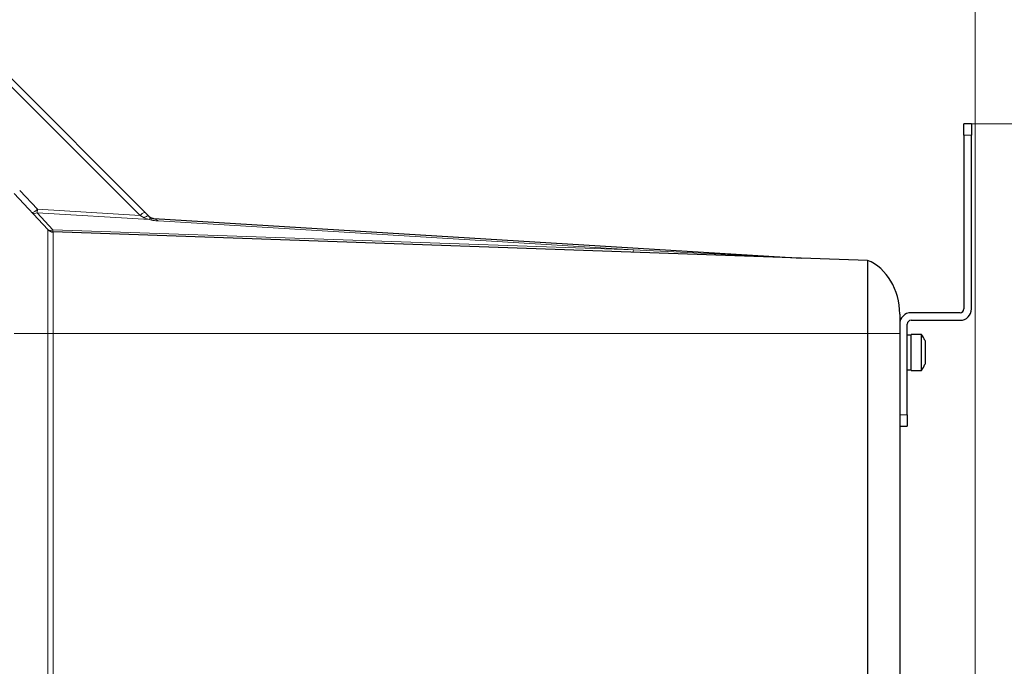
# Model space of a CAD drawing. Header units: millimetres. Extents: x 0 to 4205, y 0 to 2970.
# Tile 72 of 85: x 2147 to 2407, y 2499 to 2670. Entities that reach past the tile are written whole.
import ezdxf

# ---------------------------------------------------------------- set-up
doc = ezdxf.new("R2010")
doc.units = ezdxf.units.MM
doc.header["$LTSCALE"] = 5
doc.styles.add('SLDTEXTSTYLE0', font='TXT', dxfattribs={"width": 0.605})
doc.dimstyles.new('SLDDIMSTYLE0', dxfattribs={"dimtxt": 12.841593, "dimasz": 16.5, "dimexe": 0, "dimexo": 0.0625, "dimgap": 3.210398, "dimtad": 1, "dimdec": 0, "dimrnd": 1e-09, "dimzin": 12, "dimdsep": 46, "dimtxsty": 'SLDTEXTSTYLE0', "dimsah": 1, "dimcen": 0.09, "dimadec": 0, "dimazin": 3, "dimtfac": 1, "dimtdec": 1, "dimtofl": 0, "dimtmove": 0, "dimatfit": 3, "dimfxl": 1, "dimfrac": 2, "dimtolj": 1, "dimtzin": 12, "dimarcsym": 0})

# ---------------------------------------------------------------- blocks, each defined once
blk = doc.blocks.new('_D_7')
at = {"color": 7, "linetype": 'Continuous', "lineweight": 0}
for p, q in [((2163.82, 2742.16), (2159.41, 2742.16)), ((2159.41, 2742.16), (2159.41, 2722.44)), ((2198.12, 2742.16), (2202.53, 2742.16)), ((2202.53, 2742.16), (2202.53, 2722.44)), ((1950.03, 2550.64), (1950.03, 2724.5)), ((2399.56, 1699.78), (2399.56, 2724.5)), ((2159.41, 2722.44), (2163.82, 2722.44)), ((2202.53, 2722.44), (2198.12, 2722.44)), ((1950.03, 2719.5), (2399.56, 2719.5))]:
    blk.add_line(p, q, dxfattribs=at)
at = {"color": 7, "linetype": 'Continuous', "lineweight": 18}
for points in [[(1950.03, 2719.5), (1966.53, 2717), (1966.53, 2722)], [(2399.56, 2719.5), (2383.06, 2722), (2383.06, 2717)]]:
    blk.add_solid(points, dxfattribs=at)
at = {"color": 7, "linetype": 'Continuous', "lineweight": 18, "char_height": 13.229, "attachment_point": 1, "style": 'SLDTEXTSTYLE0'}
for s, insert in [('450', (2166.27, 2762.15)), ('17,7', (2163.82, 2739.49))]:
    blk.add_mtext(s, dxfattribs=dict(at, insert=insert))
blk = doc.blocks.new('_D_9')
at = {"color": 7, "linetype": 'Continuous', "lineweight": 0}
for p, q in [((2398.56, 2642.17), (2484.56, 2642.17)), ((2479.56, 1599.78), (2479.56, 2642.17)), ((2456.9, 2132.88), (2456.9, 2137.29)), ((2456.9, 2137.29), (2476.62, 2137.29)), ((2476.62, 2137.29), (2476.62, 2132.88)), ((2456.9, 2113.29), (2456.9, 2108.88)), ((2476.62, 2108.88), (2476.62, 2113.29)), ((2456.9, 2108.88), (2476.62, 2108.88)), ((2399.56, 1599.78), (2484.56, 1599.78))]:
    blk.add_line(p, q, dxfattribs=at)
at = {"color": 7, "linetype": 'Continuous', "lineweight": 18}
for points in [[(2479.56, 2642.17), (2477.06, 2625.67), (2482.06, 2625.67)], [(2479.56, 1599.78), (2482.06, 1616.28), (2477.06, 1616.28)]]:
    blk.add_solid(points, dxfattribs=at)
at = {"color": 7, "linetype": 'Continuous', "lineweight": 18, "char_height": 13.229, "attachment_point": 1, "rotation": 90, "style": 'SLDTEXTSTYLE0'}
for s, insert in [('1042', (2436.91, 2103.49)), ('41', (2459.57, 2113.29))]:
    blk.add_mtext(s, dxfattribs=dict(at, insert=insert))

msp = doc.modelspace()

# ---------------------------------------------------------------- linework, layer by layer
at = {"color": 8, "linetype": 'Continuous', "lineweight": 18}
for p, q in [((2178.43, 2617.86), (2141.98, 2654.31)), ((2398.56, 2639.17), (2396.56, 2639.17)), ((2146.56, 2624.54), (2151.23, 2619.53)), ((2151.18, 2618.63), (2151.23, 2619.53)), ((2151.18, 2618.63), (2155.37, 2614.13)), ((2180.89, 2616.81), (2151.18, 2618.63)), ((2151.23, 2619.53), (2178.43, 2617.86)), ((2179.48, 2617.31), (2178.43, 2617.86)), ((2182.05, 2617.12), (2183.33, 2616.46)), ((2309.04, 2608.77), (2183.33, 2616.46)), ((2155.37, 2614.13), (2309.04, 2608.77)), ((2309.04, 2608.77), (2353.53, 2606.63)), ((2145.13, 2586.69), (2153.99, 2586.69)), ((2153.99, 2492.71), (2153.99, 2586.69)), ((2371.06, 2586.69), (2155.38, 2586.69)), ((2155.38, 2586.69), (2155.38, 2492.71)), ((2379.56, 2565.17), (2381.56, 2565.17))]:
    msp.add_line(p, q, dxfattribs=at)
at = {"color": 7, "linetype": 'Continuous', "lineweight": 25}
for p, q in [((2143.3, 2655.17), (2179.74, 2618.72)), ((2398.56, 2642.17), (2396.56, 2642.17)), ((2396.56, 2639.17), (2396.56, 2642.17)), ((2398.56, 2642.17), (2398.56, 2639.17)), ((2396.56, 2639.17), (2396.56, 2593.17)), ((2398.56, 2593.17), (2398.56, 2639.17)), ((2145.13, 2623.69), (2153.99, 2614.18)), ((2179.74, 2618.72), (2180.76, 2617.7)), ((2182.05, 2617.12), (2353.53, 2606.63)), ((2371.06, 2606.02), (2155.38, 2613.55)), ((2395.56, 2592.17), (2382.56, 2592.17)), ((2381.56, 2565.17), (2381.56, 2589.17)), ((2382.56, 2590.17), (2395.56, 2590.17)), ((2371.06, 2586.69), (2371.06, 2151.67)), ((2379.56, 2586.69), (2379.56, 2151.67)), ((2382.56, 2586.27), (2381.56, 2586.27)), ((2385.33, 2586.42), (2382.56, 2586.42)), ((2382.56, 2576.92), (2382.56, 2586.42)), ((2385.33, 2576.92), (2385.33, 2586.42)), ((2386.26, 2584.8), (2386.26, 2578.54)), ((2381.56, 2577.07), (2382.56, 2577.07)), ((2382.56, 2576.92), (2385.33, 2576.92)), ((2381.56, 2565.17), (2381.56, 2562.17)), ((2379.56, 2562.17), (2381.56, 2562.17))]:
    msp.add_line(p, q, dxfattribs=at)
at = {"color": 8, "linetype": 'Continuous', "lineweight": 18, "flags": 128}
for points in [[(2180.76, 2617.7), (2180.68, 2617.76), (2180.56, 2617.78), (2180.42, 2617.78), (2180.26, 2617.74), (2180.09, 2617.67), (2179.89, 2617.58), (2179.69, 2617.46), (2179.48, 2617.31)], [(2181.47, 2617.24), (2181.42, 2617.25), (2181.35, 2617.24), (2181.29, 2617.22), (2181.21, 2617.17), (2181.14, 2617.1), (2181.05, 2617.02), (2180.97, 2616.92), (2180.89, 2616.81)]]:
    msp.add_lwpolyline(points, dxfattribs=at)
at = {"color": 8, "linetype": 'Continuous', "lineweight": 18}
for centre, radius, start, end in [((2149.37, 2621.04), 2.4, 280.4714, 321.0017), ((2150.53, 2619.65), 1.21, 233.2605, 302.56), ((2180.28, 2616.46), 2.33, 103.4039, 142.7877), ((2182.26, 2620.46), 3.9, 249.3774, 258.1687), ((2182.22, 2616.54), 0.773, 126.3526, 172.095), ((2154.72, 2615.15), 1.21, 233.2605, 302.56), ((2158.67, 2613.94), 3.31, 176.5655, 186.7069), ((2312.34, 2608.57), 3.31, 176.5655, 186.7069)]:
    msp.add_arc(centre, radius, start, end, dxfattribs=at)
at = {"color": 7, "linetype": 'Continuous', "lineweight": 25}
for centre, radius, start, end in [((2182.18, 2619.11), 2, 249.3774, 258.1687), ((2182.18, 2619.11), 2, 258.1687, 266.5), ((2353.65, 2608.63), 2, 266.5, 268), ((2382.56, 2589.17), 3, 90, 180), ((2395.56, 2593.17), 3, 270, 0), ((2395.56, 2593.17), 1, 270, 0), ((2382.56, 2589.17), 1, 90, 180), ((2378.89, 2581.67), 8, 23.0337, 36.4236), ((2378.89, 2581.67), 8, 323.5764, 336.9663)]:
    msp.add_arc(centre, radius, start, end, dxfattribs=at)
msp.add_ellipse((2367.06, 2591.81), major_axis=(0, 15), ratio=0.833333, start_param=4.712389, end_param=5.957456, dxfattribs=at)
at = {"color": 8, "linetype": 'Continuous', "lineweight": 18}
msp.add_ellipse((2367.06, 2586.69), major_axis=(12.5, 0), ratio=0.000046, start_param=0, end_param=1.245067, dxfattribs=at)
at = {"color": 7, "linetype": 'Continuous', "lineweight": 25}
for points, knots in [([(2180.76, 2617.7), (2180.8, 2617.66), (2181, 2617.47), (2181.26, 2617.35), (2181.47, 2617.24)], [0, 0, 0, 0, 0.18601, 1, 1, 1, 1]), ([(2371.06, 2606.02), (2371.06, 2605.93), (2371.06, 2605.74), (2371.06, 2604.31), (2371.06, 2602.09), (2371.06, 2599.07), (2371.06, 2595.38), (2371.06, 2591.15), (2371.06, 2588.19), (2371.06, 2586.69)], [0, 0, 0, 0, 0.13996, 0.279956, 0.419949, 0.55939, 0.70648, 0.852645, 1, 1, 1, 1]), ([(2379.56, 2591.81), (2379.56, 2591.73), (2379.56, 2591.58), (2379.56, 2590.4), (2379.56, 2588.71), (2379.56, 2587.37), (2379.56, 2586.69)], [0, 0, 0, 0, 0.250834, 0.499817, 0.748645, 1, 1, 1, 1])]:
    msp.add_open_spline(points, degree=3, knots=knots, dxfattribs=at)
at = {"color": 8, "linetype": 'Continuous', "lineweight": 18}
for points, knots in [([(2180.89, 2616.81), (2180.48, 2616.92), (2180, 2617.05), (2179.55, 2617.27), (2179.48, 2617.31)], [0, 0, 0, 0, 0.829194, 1, 1, 1, 1]), ([(2183.33, 2616.46), (2183.33, 2616.46), (2183.2, 2616.47), (2182.84, 2616.49), (2182.22, 2616.53), (2181.72, 2616.6), (2181.46, 2616.64)], [0, 0, 0, 0, 0.006618, 0.202209, 0.576777, 1, 1, 1, 1]), ([(2181.77, 2617.16), (2181.89, 2617.13), (2182.07, 2617.09), (2182.41, 2616.92), (2182.84, 2616.71), (2183.21, 2616.52), (2183.33, 2616.46), (2183.33, 2616.46)], [0, 0, 0, 0, 0.265838, 0.400055, 0.801038, 0.993874, 1, 1, 1, 1]), ([(2153.99, 2586.69), (2153.99, 2586.69), (2153.99, 2587.5), (2153.99, 2589.86), (2153.99, 2593.72), (2153.99, 2598.21), (2153.99, 2602.43), (2153.99, 2606.08), (2153.99, 2609), (2153.99, 2611.32), (2153.99, 2613.02), (2153.99, 2614.02), (2153.99, 2614.13), (2153.99, 2614.18)], [0, 0, 0, 0, 0.000001, 0.056323, 0.163893, 0.271441, 0.38578, 0.500113, 0.598977, 0.697847, 0.805312, 0.912791, 1, 1, 1, 1]), ([(2155.38, 2613.55), (2155.38, 2613.55), (2155.38, 2613.55), (2155.38, 2613.36), (2155.38, 2612.42), (2155.38, 2610.75), (2155.38, 2608.48), (2155.38, 2605.63), (2155.38, 2602.07), (2155.38, 2597.95), (2155.39, 2593.56), (2155.39, 2589.79), (2155.38, 2587.49), (2155.38, 2586.69)], [0, 0, 0, 0, 0.000001, 0.087194, 0.19468, 0.302153, 0.401022, 0.499887, 0.614222, 0.728563, 0.836127, 0.943713, 1, 1, 1, 1])]:
    msp.add_open_spline(points, degree=3, knots=knots, dxfattribs=at)
at = {"color": 7, "linetype": 'Continuous', "lineweight": 25}
msp.add_open_spline([(2153.99, 2614.18), (2154.09, 2614.09), (2154.27, 2613.91), (2154.62, 2613.72), (2154.99, 2613.59), (2155.25, 2613.56), (2155.38, 2613.55)], degree=3, dxfattribs=at)
at = {"color": 8, "linetype": 'Continuous', "lineweight": 18}
msp.add_open_spline([(2153.99, 2586.69), (2154.09, 2586.69), (2154.27, 2586.69), (2154.62, 2586.69), (2154.99, 2586.69), (2155.25, 2586.69), (2155.38, 2586.69)], degree=3, dxfattribs=at)

# ---------------------------------------------------------------- dimensions: what is measured, and where the dimension line sits
at = {"color": 7, "linetype": 'Continuous', "lineweight": 18}
dim = msp.add_linear_dim(base=(2399.56, 2719.5), p1=(1950.03, 2550.64), p2=(2399.56, 1699.78), dimstyle='SLDDIMSTYLE0', dxfattribs=at)
dim.commit()
dim.dimension.update_dxf_attribs({"geometry": '_D_7', "text_midpoint": (2180.97, 2719.5), "dimtype": 160})
dim = msp.add_linear_dim(base=(2479.56, 2642.17), p1=(2399.56, 1599.78), p2=(2398.56, 2642.17), angle=90, dimstyle='SLDDIMSTYLE0', dxfattribs=at)
dim.commit()
dim.dimension.update_dxf_attribs({"geometry": '_D_9', "text_midpoint": (2479.56, 2123.08), "dimtype": 160})

doc.saveas('drawing.dxf')
